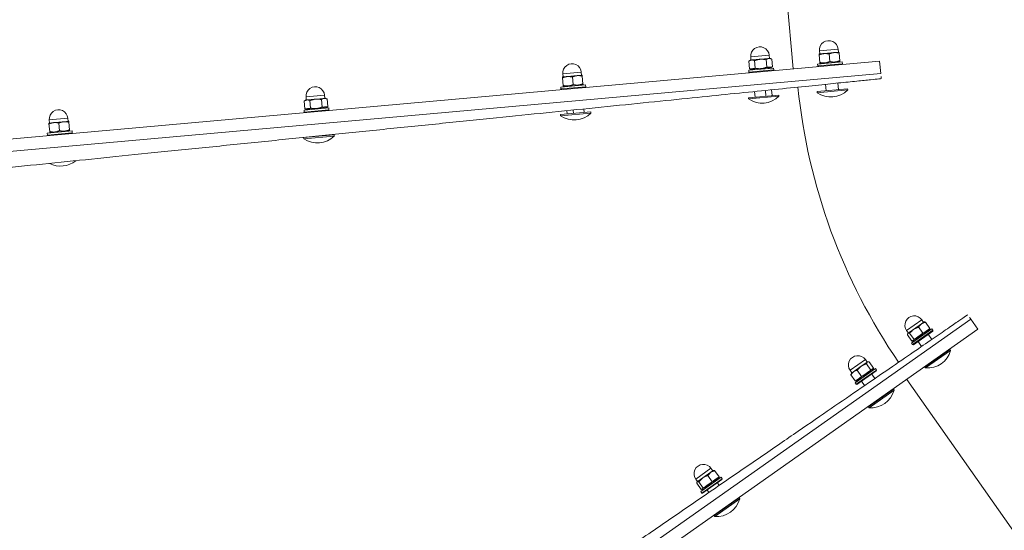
# Model space of a CAD drawing. Header units: metres. Extents: x 7493319 to 7493540, y 5986548 to 5986696.
# Tile 19 of 30: x 7493405.564 to 7493406.357, y 5986664.437 to 5986664.847. Entities that reach past the tile are written whole.
import ezdxf

# ---------------------------------------------------------------- set-up
doc = ezdxf.new("R2010")
doc.units = ezdxf.units.M
doc.header["$MEASUREMENT"] = 0
for name, color, linetype, lineweight in [('_k_kreskowanie', 250, 'CONTINUOUS', 5), ('_k_urzadzenia', 250, 'CONTINUOUS', 13), ('_k_widok', 7, 'CONTINUOUS', 18), ('_k_wymiar', 7, 'CONTINUOUS', 13), ('_k_ściany', 7, 'CONTINUOUS', 35)]:
    doc.layers.add(name, color=color, linetype=linetype, lineweight=lineweight)
doc.layers.add('_k_niewidoczna', color=72, linetype='CONTINUOUS', lineweight=9, plot=False)
doc.styles.add('GENERATED_STYLE_1', font='msgothic.ttc')

# ---------------------------------------------------------------- blocks, each defined once
blk = doc.blocks.new('3009EPZ')
at = {"layer": '_k_niewidoczna', "color": 1, "lineweight": 20, "insert": (-3.165554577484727, -0.2128368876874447), "char_height": 0.24, "width": 11.63444291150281, "attachment_point": 1, "line_spacing_factor": 1.55, "style": 'GENERATED_STYLE_1', "bg_fill": 2}
blk.add_mtext('\\A1;{\\f@MS Gothic|b0|i0|c238|p49;\\C256;\\P\\pxi-1,l1,t5;^I^I3009EPZ\\P\\pi-4,l4;^I}', dxfattribs=at)
blk = doc.blocks.new('42221')
at = {"layer": '_k_urzadzenia', "lineweight": 13}
for p, q in [((-3.191565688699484, 1.393988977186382), (-2.55072664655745, 1.023954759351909)), ((-2.970765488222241, 0.2965158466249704), (-2.515723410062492, 1.084574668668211)), ((-2.507063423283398, 1.079574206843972), (-2.962105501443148, 0.2915153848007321)), ((-2.962105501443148, 0.2915153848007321), (-2.507063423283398, 1.079574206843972)), ((-2.515723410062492, 1.084574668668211), (-2.507063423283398, 1.079574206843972)), ((-2.542937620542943, 1.039867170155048), (-2.530611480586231, 1.061214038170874)), ((-2.542156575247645, 1.039416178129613), (-2.529830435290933, 1.060763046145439)), ((-2.53253336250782, 1.0560820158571), (-2.532265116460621, 1.055927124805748)), ((-2.530611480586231, 1.061214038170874), (-2.529830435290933, 1.060763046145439)), ((-2.535265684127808, 1.051350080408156), (-2.534997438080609, 1.051195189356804)), ((-2.523423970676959, 1.031861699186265), (-2.513923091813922, 1.048315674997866)), ((-2.513240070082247, 1.048498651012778), (-2.523240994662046, 1.031178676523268)), ((-2.511941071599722, 1.047748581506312), (-2.521941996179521, 1.030428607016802)), ((-2.52053739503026, 1.046938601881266), (-2.516173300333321, 1.044418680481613)), ((-2.513923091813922, 1.048315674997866), (-2.513240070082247, 1.048498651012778)), ((-2.513240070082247, 1.048498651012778), (-2.511941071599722, 1.047748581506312)), ((-2.542937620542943, 1.039867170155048), (-2.542156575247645, 1.039416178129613)), ((-2.539453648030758, 1.044097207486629), (-2.539185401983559, 1.043942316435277)), ((-2.514958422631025, 1.040285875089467), (-2.509617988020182, 1.037202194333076)), ((-2.513291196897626, 1.045410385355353), (-2.512391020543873, 1.045930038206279)), ((-2.511598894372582, 1.027343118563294), (-2.504098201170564, 1.040333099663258)), ((-2.511562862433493, 1.046166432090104), (-2.506222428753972, 1.043082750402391)), ((-2.511204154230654, 1.033026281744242), (-2.507301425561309, 1.039785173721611)), ((-2.507301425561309, 1.039785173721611), (-2.506013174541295, 1.04201621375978)), ((-2.506263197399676, 1.041583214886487), (-2.504098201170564, 1.040333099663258)), ((-2.506013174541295, 1.04201621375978), (-2.506013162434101, 1.042247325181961)), ((-2.525433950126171, 1.03821861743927), (-2.521173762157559, 1.035758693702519)), ((-2.523423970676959, 1.031861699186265), (-2.523240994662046, 1.031178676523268)), ((-2.523240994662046, 1.031178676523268), (-2.521941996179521, 1.030428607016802)), ((-2.52059187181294, 1.032766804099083), (-2.520591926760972, 1.031727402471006)), ((-2.520382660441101, 1.030891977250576), (-2.51504222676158, 1.027808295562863)), ((-2.519368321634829, 1.032648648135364), (-2.514027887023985, 1.029564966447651)), ((-2.513916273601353, 1.028329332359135), (-2.511204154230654, 1.033026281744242)), ((-2.514013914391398, 1.02816023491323), (-2.514214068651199, 1.028044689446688)), ((-2.514013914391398, 1.02816023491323), (-2.513916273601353, 1.028329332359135)), ((-2.513763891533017, 1.028593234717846), (-2.511598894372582, 1.027343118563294)), ((-2.303784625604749, 0.1151000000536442), (-2.303784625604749, 1.025100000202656)), ((-2.303784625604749, 1.025100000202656), (-2.303784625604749, 0.1151000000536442)), ((-2.293784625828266, 1.025100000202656), (-2.303784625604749, 1.025100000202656)), ((-2.293784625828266, 1.025100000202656), (-2.293784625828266, 0.1151000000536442)), ((-2.570739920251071, 0.9917181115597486), (-2.558413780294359, 1.013064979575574)), ((-2.569958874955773, 0.9912671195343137), (-2.557632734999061, 1.012613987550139)), ((-2.560435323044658, 1.007760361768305), (-2.560167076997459, 1.007605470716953)), ((-2.558413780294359, 1.013064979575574), (-2.557632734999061, 1.012613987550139)), ((-2.564895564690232, 1.00003594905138), (-2.564627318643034, 0.9998810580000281)), ((-2.551226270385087, 0.9837126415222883), (-2.54172539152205, 1.000166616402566)), ((-2.541042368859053, 1.000349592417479), (-2.551043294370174, 0.9830296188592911)), ((-2.53974337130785, 0.9995995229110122), (-2.549744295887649, 0.9822795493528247)), ((-2.54172539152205, 1.000166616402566), (-2.541042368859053, 1.000349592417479)), ((-2.541042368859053, 1.000349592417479), (-2.53974337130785, 0.9995995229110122)), ((-2.570739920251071, 0.9917181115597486), (-2.569958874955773, 0.9912671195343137)), ((-2.567156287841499, 0.9961207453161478), (-2.5668880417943, 0.9959658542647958)), ((-2.547761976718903, 0.9984559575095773), (-2.543975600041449, 0.996269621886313)), ((-2.541093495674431, 0.9972613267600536), (-2.540013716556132, 0.9978846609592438)), ((-2.540643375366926, 0.9958037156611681), (-2.535302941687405, 0.992720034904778)), ((-2.53940119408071, 0.9791940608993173), (-2.531900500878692, 0.9921840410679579)), ((-2.539268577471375, 0.9981846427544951), (-2.533928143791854, 0.9951009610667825)), ((-2.536937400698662, 0.9884604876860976), (-2.533996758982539, 0.9935531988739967)), ((-2.534065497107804, 0.9934341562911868), (-2.531900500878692, 0.9921840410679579)), ((-2.533996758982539, 0.9935531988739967), (-2.533815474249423, 0.9938671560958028)), ((-2.533815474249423, 0.9938671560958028), (-2.533815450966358, 0.9943056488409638)), ((-2.314686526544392, 0.9727750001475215), (-2.314686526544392, 0.9974250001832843)), ((-2.314686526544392, 0.9974250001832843), (-2.313784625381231, 0.9974250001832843)), ((-2.313784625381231, 0.9727750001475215), (-2.313784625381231, 0.9974250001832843)), ((-2.293784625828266, 0.9946000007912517), (-2.29328462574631, 0.9950999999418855)), ((-2.29328462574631, 0.9950999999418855), (-2.29328462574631, 0.9751000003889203)), ((-2.29328462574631, 0.9950999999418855), (-2.291784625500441, 0.9950999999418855)), ((-2.291784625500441, 0.9950999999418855), (-2.291784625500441, 0.9751000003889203)), ((-2.291784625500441, 0.9924000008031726), (-2.291380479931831, 0.9931000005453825)), ((-2.29066594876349, 0.9931000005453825), (-2.284499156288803, 0.9931000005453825)), ((-2.283784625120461, 0.989100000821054), (-2.283784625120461, 0.9931000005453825)), ((-2.283784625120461, 0.9926000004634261), (-2.281284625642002, 0.9926000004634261)), ((-2.281284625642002, 0.9776000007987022), (-2.281284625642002, 0.9926000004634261)), ((-2.552658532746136, 0.9897359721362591), (-2.548976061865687, 0.9876096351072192)), ((-2.551226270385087, 0.9837126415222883), (-2.551043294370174, 0.9830296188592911)), ((-2.551043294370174, 0.9830296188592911), (-2.549744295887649, 0.9822795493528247)), ((-2.548394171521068, 0.9846177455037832), (-2.54839423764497, 0.9833709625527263)), ((-2.545149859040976, 0.9879992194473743), (-2.539809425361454, 0.9849155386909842)), ((-2.540756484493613, 0.9818464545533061), (-2.536937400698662, 0.9884604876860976)), ((-2.313784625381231, 0.9901000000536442), (-2.308435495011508, 0.9901000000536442)), ((-2.29066594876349, 0.9851000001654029), (-2.284499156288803, 0.9851000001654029)), ((-2.283784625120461, 0.9811000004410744), (-2.283784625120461, 0.989100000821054)), ((-2.548281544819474, 0.9825756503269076), (-2.542941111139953, 0.979491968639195)), ((-2.541816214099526, 0.9800111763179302), (-2.542195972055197, 0.9797919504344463)), ((-2.541816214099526, 0.9800111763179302), (-2.540756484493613, 0.9818464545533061)), ((-2.541566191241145, 0.9804441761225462), (-2.53940119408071, 0.9791940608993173)), ((-2.313784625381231, 0.9801000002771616), (-2.308555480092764, 0.9801000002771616)), ((-2.293784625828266, 0.9756000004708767), (-2.29328462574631, 0.9751000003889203)), ((-2.29328462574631, 0.9751000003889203), (-2.291784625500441, 0.9751000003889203)), ((-2.291784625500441, 0.9778000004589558), (-2.291380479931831, 0.9771000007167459)), ((-2.29066594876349, 0.9771000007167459), (-2.284499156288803, 0.9771000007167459)), ((-2.283784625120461, 0.9771000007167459), (-2.283784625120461, 0.9811000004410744)), ((-2.283784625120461, 0.9776000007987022), (-2.281284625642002, 0.9776000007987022)), ((-2.314686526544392, 0.9727750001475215), (-2.313784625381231, 0.9727750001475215)), ((-1.553784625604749, 0.9550999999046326), (-2.293784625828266, 0.9550999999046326)), ((-2.314686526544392, 0.9171755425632), (-2.314686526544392, 0.9418255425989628)), ((-2.314686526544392, 0.9418255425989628), (-2.313784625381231, 0.9418255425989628)), ((-2.313784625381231, 0.9171755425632), (-2.313784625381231, 0.9418255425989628)), ((-2.313784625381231, 0.9363306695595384), (-2.309080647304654, 0.9363306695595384)), ((-2.293784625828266, 0.9390005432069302), (-2.29328462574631, 0.9395005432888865)), ((-2.29328462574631, 0.9395005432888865), (-2.29328462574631, 0.9195005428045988)), ((-2.29328462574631, 0.9395005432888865), (-2.291784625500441, 0.9395005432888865)), ((-2.291784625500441, 0.9395005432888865), (-2.291784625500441, 0.9195005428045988)), ((-2.291784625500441, 0.9368005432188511), (-2.29066594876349, 0.9387381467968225)), ((-2.29066594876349, 0.9387381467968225), (-2.284499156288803, 0.9387381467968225)), ((-2.283784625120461, 0.937500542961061), (-2.284499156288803, 0.9387381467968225)), ((-2.283784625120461, 0.9364287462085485), (-2.283784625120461, 0.937500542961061)), ((-2.283784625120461, 0.9370005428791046), (-2.281284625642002, 0.9370005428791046)), ((-2.283784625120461, 0.9295005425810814), (-2.283784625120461, 0.9364287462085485)), ((-2.281284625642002, 0.9220005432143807), (-2.281284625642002, 0.9370005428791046)), ((-2.313784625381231, 0.9313306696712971), (-2.309140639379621, 0.9313306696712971)), ((-2.29066594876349, 0.934119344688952), (-2.284499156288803, 0.934119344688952)), ((-2.283784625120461, 0.9225723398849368), (-2.283784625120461, 0.9295005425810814)), ((-2.313784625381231, 0.9226704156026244), (-2.309244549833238, 0.9226704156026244)), ((-2.293784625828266, 0.9200005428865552), (-2.29328462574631, 0.9195005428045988)), ((-2.29328462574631, 0.9195005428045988), (-2.291784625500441, 0.9195005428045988)), ((-2.291784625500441, 0.9222005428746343), (-2.29066594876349, 0.9202629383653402)), ((-2.29066594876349, 0.9248817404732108), (-2.284499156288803, 0.9248817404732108)), ((-2.29066594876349, 0.9202629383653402), (-2.284499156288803, 0.9202629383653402)), ((-2.283784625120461, 0.9215005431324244), (-2.284499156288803, 0.9202629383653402)), ((-2.283784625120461, 0.9215005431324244), (-2.283784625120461, 0.9225723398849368)), ((-2.283784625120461, 0.9220005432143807), (-2.281284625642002, 0.9220005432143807)), ((-2.314686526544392, 0.9171755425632), (-2.313784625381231, 0.9171755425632)), ((-2.646697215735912, 0.8601724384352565), (-2.6343710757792, 0.8815193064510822)), ((-2.645916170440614, 0.8597214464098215), (-2.633590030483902, 0.8810683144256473)), ((-2.6343710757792, 0.8815193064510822), (-2.633590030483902, 0.8810683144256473)), ((-2.637392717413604, 0.8744826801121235), (-2.637124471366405, 0.8743277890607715)), ((-2.63712043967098, 0.8749542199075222), (-2.636852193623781, 0.8747993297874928)), ((-2.642385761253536, 0.865835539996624), (-2.642117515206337, 0.8656806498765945)), ((-2.627183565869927, 0.8521669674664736), (-2.617682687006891, 0.8686209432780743)), ((-2.616999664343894, 0.8688039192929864), (-2.627000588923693, 0.8514839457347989)), ((-2.615700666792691, 0.86805384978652), (-2.62570159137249, 0.8507338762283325)), ((-2.622140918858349, 0.8659989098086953), (-2.619932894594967, 0.8647239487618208)), ((-2.617682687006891, 0.8686209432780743), (-2.616999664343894, 0.8688039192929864)), ((-2.617050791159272, 0.8657156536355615), (-2.61615061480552, 0.8662353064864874)), ((-2.616999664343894, 0.8688039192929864), (-2.615700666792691, 0.86805384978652)), ((-2.615322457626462, 0.8664717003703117), (-2.609982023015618, 0.8633880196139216)), ((-2.646697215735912, 0.8601724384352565), (-2.645916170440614, 0.8597214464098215)), ((-2.62703747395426, 0.8572789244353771), (-2.624933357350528, 0.856063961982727)), ((-2.618718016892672, 0.8605911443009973), (-2.613377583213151, 0.8575074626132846)), ((-2.615358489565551, 0.8476483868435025), (-2.60785779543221, 0.8606383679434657)), ((-2.614963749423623, 0.8533315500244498), (-2.611061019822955, 0.8600904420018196)), ((-2.611061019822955, 0.8600904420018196), (-2.609772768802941, 0.8623214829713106)), ((-2.610022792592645, 0.8618884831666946), (-2.60785779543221, 0.8606383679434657)), ((-2.609772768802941, 0.8623214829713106), (-2.609772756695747, 0.8625525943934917)), ((-2.627183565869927, 0.8521669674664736), (-2.627000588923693, 0.8514839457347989)), ((-2.627000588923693, 0.8514839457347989), (-2.62570159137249, 0.8507338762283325)), ((-2.624351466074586, 0.8530720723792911), (-2.62435152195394, 0.852032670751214)), ((-2.624142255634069, 0.8511972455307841), (-2.618801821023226, 0.848113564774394)), ((-2.623127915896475, 0.8529539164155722), (-2.617787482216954, 0.8498702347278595)), ((-2.617773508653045, 0.848465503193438), (-2.617973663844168, 0.8483499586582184)), ((-2.617773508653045, 0.848465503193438), (-2.617675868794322, 0.8486346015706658)), ((-2.617675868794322, 0.8486346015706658), (-2.614963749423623, 0.8533315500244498)), ((-2.617523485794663, 0.848898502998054), (-2.615358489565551, 0.8476483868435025)), ((-2.314686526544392, 0.7652750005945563), (-2.314686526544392, 0.7899250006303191)), ((-2.314686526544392, 0.7899250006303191), (-2.313784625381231, 0.7899250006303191)), ((-2.313784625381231, 0.7652750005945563), (-2.313784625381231, 0.7899250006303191)), ((-2.293784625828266, 0.7871000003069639), (-2.29328462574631, 0.7876000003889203)), ((-2.29328462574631, 0.7876000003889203), (-2.29328462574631, 0.7675999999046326)), ((-2.29328462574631, 0.7876000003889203), (-2.291784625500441, 0.7876000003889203)), ((-2.291784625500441, 0.7876000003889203), (-2.291784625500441, 0.7675999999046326)), ((-2.291784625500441, 0.7849000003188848), (-2.291380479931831, 0.7856000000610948)), ((-2.29066594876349, 0.7856000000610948), (-2.284499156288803, 0.7856000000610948)), ((-2.283784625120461, 0.7816000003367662), (-2.283784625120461, 0.7856000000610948)), ((-2.283784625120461, 0.7850999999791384), (-2.281284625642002, 0.7850999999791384)), ((-2.281284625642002, 0.7701000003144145), (-2.281284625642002, 0.7850999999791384)), ((-2.313784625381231, 0.7844301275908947), (-2.310903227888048, 0.7844301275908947)), ((-2.29066594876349, 0.7776000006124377), (-2.284499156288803, 0.7776000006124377)), ((-2.283784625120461, 0.7735999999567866), (-2.283784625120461, 0.7816000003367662)), ((-2.313784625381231, 0.775769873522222), (-2.311007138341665, 0.775769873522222)), ((-2.313784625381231, 0.7707698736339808), (-2.311067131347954, 0.7707698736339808)), ((-2.291784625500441, 0.770299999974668), (-2.291380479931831, 0.7696000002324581)), ((-2.29066594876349, 0.7696000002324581), (-2.284499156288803, 0.7696000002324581)), ((-2.283784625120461, 0.7696000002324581), (-2.283784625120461, 0.7735999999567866)), ((-2.283784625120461, 0.7701000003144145), (-2.281284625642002, 0.7701000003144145)), ((-2.314686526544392, 0.7652750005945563), (-2.313784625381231, 0.7652750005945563)), ((-2.293784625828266, 0.768099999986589), (-2.29328462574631, 0.7675999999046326)), ((-2.29328462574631, 0.7675999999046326), (-2.291784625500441, 0.7675999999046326)), ((-2.314686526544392, 0.5577750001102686), (-2.314686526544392, 0.5824250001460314)), ((-2.314686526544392, 0.5824250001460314), (-2.313784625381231, 0.5824250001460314)), ((-2.313784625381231, 0.5577750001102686), (-2.313784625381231, 0.5824250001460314)), ((-2.293784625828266, 0.5796000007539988), (-2.29328462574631, 0.5800999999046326)), ((-2.29328462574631, 0.5800999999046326), (-2.29328462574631, 0.5601000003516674)), ((-2.29328462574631, 0.5800999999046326), (-2.291784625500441, 0.5800999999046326)), ((-2.291784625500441, 0.5800999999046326), (-2.291784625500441, 0.5601000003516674)), ((-2.291784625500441, 0.5774000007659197), (-2.29066594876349, 0.5793376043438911)), ((-2.29066594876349, 0.5793376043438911), (-2.284499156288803, 0.5793376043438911)), ((-2.283784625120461, 0.5781000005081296), (-2.284499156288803, 0.5793376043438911)), ((-2.313784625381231, 0.5751000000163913), (-2.313414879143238, 0.5751000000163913)), ((-2.29066594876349, 0.5747188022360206), (-2.284499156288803, 0.5747188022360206)), ((-2.283784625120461, 0.5770282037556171), (-2.283784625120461, 0.5781000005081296)), ((-2.283784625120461, 0.5776000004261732), (-2.281284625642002, 0.5776000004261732)), ((-2.283784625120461, 0.57010000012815), (-2.283784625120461, 0.5770282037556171)), ((-2.281284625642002, 0.5626000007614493), (-2.281284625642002, 0.5776000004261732)), ((-2.313784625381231, 0.5651000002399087), (-2.313534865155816, 0.5651000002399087)), ((-2.291784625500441, 0.5628000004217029), (-2.29066594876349, 0.5608623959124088)), ((-2.29066594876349, 0.5654811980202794), (-2.284499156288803, 0.5654811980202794)), ((-2.283784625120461, 0.5631717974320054), (-2.283784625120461, 0.57010000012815)), ((-2.283784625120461, 0.562100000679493), (-2.283784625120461, 0.5631717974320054)), ((-2.314686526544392, 0.5577750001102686), (-2.313784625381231, 0.5577750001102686)), ((-2.293784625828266, 0.5606000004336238), (-2.29328462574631, 0.5601000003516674)), ((-2.29328462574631, 0.5601000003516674), (-2.291784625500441, 0.5601000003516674)), ((-2.29066594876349, 0.5608623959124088), (-2.284499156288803, 0.5608623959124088)), ((-2.283784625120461, 0.562100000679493), (-2.284499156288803, 0.5608623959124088)), ((-2.283784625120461, 0.5626000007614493), (-2.281284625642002, 0.5626000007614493)), ((-2.293784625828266, 0.372100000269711), (-2.29328462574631, 0.3726000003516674)), ((-2.29328462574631, 0.3726000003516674), (-2.29328462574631, 0.3526000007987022)), ((-2.29328462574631, 0.3726000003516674), (-2.291784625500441, 0.3726000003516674)), ((-2.291784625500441, 0.3726000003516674), (-2.291784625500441, 0.3526000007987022)), ((-2.291784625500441, 0.3699000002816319), (-2.291380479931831, 0.3706000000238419)), ((-2.29066594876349, 0.3706000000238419), (-2.284499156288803, 0.3706000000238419)), ((-2.283784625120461, 0.3666000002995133), (-2.283784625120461, 0.3706000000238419)), ((-2.283784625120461, 0.3700999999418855), (-2.281284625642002, 0.3700999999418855)), ((-2.283784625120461, 0.3585999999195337), (-2.283784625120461, 0.3666000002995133)), ((-2.281284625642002, 0.3551000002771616), (-2.281284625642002, 0.3700999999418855)), ((-2.29066594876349, 0.3626000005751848), (-2.284499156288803, 0.3626000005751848)), ((-2.283784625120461, 0.3546000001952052), (-2.283784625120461, 0.3585999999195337)), ((-2.293784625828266, 0.3530999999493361), (-2.29328462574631, 0.3526000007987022)), ((-2.29328462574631, 0.3526000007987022), (-2.291784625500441, 0.3526000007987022)), ((-2.291784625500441, 0.3552999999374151), (-2.291380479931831, 0.3546000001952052)), ((-2.29066594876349, 0.3546000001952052), (-2.284499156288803, 0.3546000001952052)), ((-2.283784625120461, 0.3551000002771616), (-2.281284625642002, 0.3551000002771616))]:
    blk.add_line(p, q, dxfattribs=at)
for centre, radius, start, end in [((-2.303784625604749, 1.431619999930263), 0.4065199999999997, 239.9969407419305, 240.5932291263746), ((-2.524025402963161, 1.043178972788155), 0.01920000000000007, 110.0612729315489, 189.9326085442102), ((-2.507848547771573, 1.033838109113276), 0.007500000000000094, 239.9969407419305, 59.99694074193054), ((-2.303784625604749, 1.431619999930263), 0.4065199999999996, 269.4037115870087, 270), ((-2.303107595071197, 1.43414644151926), 0.4765200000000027, 240.684372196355, 269.3125685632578), ((-2.551827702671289, 0.9950299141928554), 0.01920000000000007, 110.0612729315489, 189.9326085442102), ((-2.535650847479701, 0.9856890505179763), 0.007500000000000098, 239.9969407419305, 59.99694074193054), ((-2.299964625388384, 0.9851000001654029), 0.01920000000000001, 140.0643322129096, 219.9356677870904), ((-2.281284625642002, 0.9851000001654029), 0.007500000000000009, 270, 90), ((-2.299964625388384, 0.9295005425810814), 0.01920000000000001, 140.0643322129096, 219.9356677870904), ((-2.281284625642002, 0.9295005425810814), 0.007500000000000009, 270, 90), ((-2.62778499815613, 0.8634842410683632), 0.01920000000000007, 110.0612729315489, 189.9326085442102), ((-2.611608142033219, 0.8541433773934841), 0.007500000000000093, 239.9969407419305, 59.99694074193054), ((-2.299964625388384, 0.7776000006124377), 0.01920000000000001, 140.0643322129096, 219.9356677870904), ((-2.281284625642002, 0.7776000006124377), 0.00750000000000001, 270, 90), ((-2.299964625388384, 0.57010000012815), 0.01920000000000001, 140.0643322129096, 219.9356677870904), ((-2.281284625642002, 0.57010000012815), 0.007500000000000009, 270, 90), ((-2.299964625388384, 0.3626000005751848), 0.01920000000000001, 145.7487142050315, 212.8764228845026), ((-2.281284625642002, 0.3626000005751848), 0.007500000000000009, 270, 90), ((-2.303107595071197, 1.43414644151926), 1.246520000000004, 240.684372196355, 269.3125685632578)]:
    blk.add_arc(centre, radius, start, end, dxfattribs=at)
for points, knots in [([(-2.948943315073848, 0.2840158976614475), (-2.948943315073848, 0.2840158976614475), (-2.948620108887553, 0.2845914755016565), (-2.947211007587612, 0.2871008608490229), (-2.946124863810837, 0.2890351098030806), (-2.943200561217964, 0.2942428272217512), (-2.941361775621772, 0.2975174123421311), (-2.937069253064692, 0.3051617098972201), (-2.934615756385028, 0.3095309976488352), (-2.929355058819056, 0.3188994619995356), (-2.92630435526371, 0.3243322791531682), (-2.919408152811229, 0.3366133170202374), (-2.915562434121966, 0.3434619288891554), (-2.907234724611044, 0.3582922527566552), (-2.902750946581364, 0.3662771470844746), (-2.893410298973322, 0.3829113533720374), (-2.888553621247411, 0.3915603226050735), (-2.878833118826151, 0.4088709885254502), (-2.873519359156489, 0.418333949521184), (-2.862185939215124, 0.4385169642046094), (-2.856166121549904, 0.4492373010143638), (-2.843702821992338, 0.471432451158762), (-2.837256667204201, 0.4829120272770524), (-2.82428992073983, 0.5060037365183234), (-2.817769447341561, 0.5176156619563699), (-2.80506899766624, 0.5402331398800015), (-2.798301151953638, 0.5522855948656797), (-2.784255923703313, 0.5772979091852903), (-2.776978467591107, 0.5902578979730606), (-2.762277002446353, 0.6164388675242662), (-2.754849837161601, 0.6296654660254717), (-2.740231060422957, 0.6556991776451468), (-2.733039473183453, 0.6685062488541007), (-2.719292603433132, 0.6929872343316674), (-2.712101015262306, 0.7057943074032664), (-2.697482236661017, 0.7318280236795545), (-2.690055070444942, 0.7450546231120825), (-2.67535360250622, 0.7712355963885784), (-2.668076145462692, 0.7841955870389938), (-2.654030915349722, 0.8092079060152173), (-2.647263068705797, 0.8212603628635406), (-2.634562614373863, 0.8438778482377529), (-2.628042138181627, 0.8554897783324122), (-2.615075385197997, 0.8785814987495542), (-2.60862922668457, 0.8900610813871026), (-2.596165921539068, 0.9122562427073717), (-2.590146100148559, 0.9229765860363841), (-2.578812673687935, 0.9431596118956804), (-2.573498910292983, 0.9526225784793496), (-2.56377840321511, 0.9699332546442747), (-2.558921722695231, 0.9785822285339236), (-2.549581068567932, 0.9952164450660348), (-2.545097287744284, 1.003201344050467), (-2.536769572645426, 1.018031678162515), (-2.532923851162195, 1.024880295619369), (-2.526027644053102, 1.037161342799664), (-2.522976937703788, 1.042594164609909), (-2.517716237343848, 1.051962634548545), (-2.515262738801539, 1.056331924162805), (-2.510970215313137, 1.063976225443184), (-2.5091314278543, 1.067250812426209), (-2.506207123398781, 1.072458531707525), (-2.505120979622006, 1.074392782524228), (-2.50371187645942, 1.07690216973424), (-2.503388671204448, 1.077477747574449), (-2.503388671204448, 1.077477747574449)], [0, 0, 0, 0, 4.211487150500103, 4.211487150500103, 8.422974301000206, 8.422974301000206, 12.63446145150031, 12.63446145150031, 16.84594860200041, 16.84594860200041, 21.05743601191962, 21.05743601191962, 25.26892342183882, 25.26892342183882, 29.48041083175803, 29.48041083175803, 33.69189824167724, 33.69189824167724, 37.90338611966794, 37.90338611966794, 42.11487399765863, 42.11487399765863, 46.32636187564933, 46.32636187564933, 50.53784975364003, 50.53784975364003, 54.74933842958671, 54.74933842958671, 58.9608271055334, 58.9608271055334, 63.17231578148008, 63.17231578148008, 67.38380445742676, 67.38380445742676, 71.59529374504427, 71.59529374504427, 75.8067830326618, 75.8067830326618, 80.01827232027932, 80.01827232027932, 84.22976160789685, 84.22976160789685, 88.44125130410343, 88.44125130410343, 92.65274100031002, 92.65274100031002, 96.86423069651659, 96.86423069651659, 101.0757203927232, 101.0757203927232, 105.2872090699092, 105.2872090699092, 109.4986977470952, 109.4986977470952, 113.7101864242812, 113.7101864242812, 117.9216751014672, 117.9216751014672, 122.1331613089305, 122.1331613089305, 126.3446475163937, 126.3446475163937, 130.5561337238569, 130.5561337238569, 134.7676199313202, 134.7676199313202, 134.7676199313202, 134.7676199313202]), ([(-2.308015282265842, 1.025122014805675), (-2.308015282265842, 1.025122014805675), (-2.308023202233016, 1.024461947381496), (-2.30805773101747, 1.021584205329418), (-2.308084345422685, 1.019366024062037), (-2.308156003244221, 1.013393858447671), (-2.308201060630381, 1.0096385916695), (-2.308306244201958, 1.000872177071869), (-2.30836636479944, 0.9958615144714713), (-2.308495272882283, 0.9851178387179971), (-2.308570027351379, 0.978887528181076), (-2.308739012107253, 0.9648037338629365), (-2.308833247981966, 0.9569498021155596), (-2.30903731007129, 0.9399425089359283), (-2.309147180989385, 0.9307854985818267), (-2.309376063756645, 0.9117095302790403), (-2.309495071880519, 0.9017909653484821), (-2.309733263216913, 0.8819392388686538), (-2.30986347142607, 0.8710871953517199), (-2.310141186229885, 0.8479414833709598), (-2.31028869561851, 0.8356474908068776), (-2.310594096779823, 0.8101942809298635), (-2.310752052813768, 0.7970296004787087), (-2.311069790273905, 0.7705482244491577), (-2.311229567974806, 0.7572317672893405), (-2.311540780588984, 0.7312942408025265), (-2.311706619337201, 0.7174725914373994), (-2.312050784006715, 0.6887886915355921), (-2.312229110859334, 0.6739262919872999), (-2.312589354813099, 0.6439021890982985), (-2.31277135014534, 0.6287340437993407), (-2.313129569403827, 0.5988788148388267), (-2.313305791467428, 0.5841917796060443), (-2.313642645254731, 0.5561172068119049), (-2.313818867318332, 0.5414301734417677), (-2.314177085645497, 0.5115749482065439), (-2.314359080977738, 0.4964068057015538), (-2.314719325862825, 0.4663827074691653), (-2.314897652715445, 0.4515203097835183), (-2.315241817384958, 0.4228364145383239), (-2.315407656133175, 0.4090147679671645), (-2.315718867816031, 0.3830772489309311), (-2.315878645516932, 0.3697607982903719), (-2.316196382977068, 0.3432794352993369), (-2.316354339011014, 0.3301147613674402), (-2.316659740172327, 0.3046615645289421), (-2.316807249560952, 0.2923675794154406), (-2.317084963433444, 0.2692218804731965), (-2.317215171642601, 0.2583698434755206), (-2.317453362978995, 0.2385181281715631), (-2.31757237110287, 0.2285995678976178), (-2.317801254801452, 0.2095236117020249), (-2.317911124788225, 0.2003666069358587), (-2.318115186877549, 0.183359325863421), (-2.318209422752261, 0.1755053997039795), (-2.318378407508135, 0.1614216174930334), (-2.318453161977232, 0.1551913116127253), (-2.318582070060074, 0.1444476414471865), (-2.318642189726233, 0.1394369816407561), (-2.318747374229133, 0.1306705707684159), (-2.318792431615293, 0.12691530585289), (-2.318864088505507, 0.1209431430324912), (-2.318890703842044, 0.1187249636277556), (-2.318925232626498, 0.1158472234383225), (-2.31893315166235, 0.1151871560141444), (-2.31893315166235, 0.1151871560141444)], [134.7676199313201, 134.7676199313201, 134.7676199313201, 134.7676199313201, 138.9791061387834, 138.9791061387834, 143.1905923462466, 143.1905923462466, 147.4020785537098, 147.4020785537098, 151.6135647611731, 151.6135647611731, 155.8250534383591, 155.8250534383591, 160.0365421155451, 160.0365421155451, 164.2480307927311, 164.2480307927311, 168.4595194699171, 168.4595194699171, 172.6710091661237, 172.6710091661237, 176.8824988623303, 176.8824988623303, 181.0939885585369, 181.0939885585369, 185.3054782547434, 185.3054782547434, 189.516967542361, 189.516967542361, 193.7284568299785, 193.7284568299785, 197.939946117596, 197.939946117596, 202.1514354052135, 202.1514354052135, 206.3629240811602, 206.3629240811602, 210.5744127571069, 210.5744127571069, 214.7859014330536, 214.7859014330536, 218.9973901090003, 218.9973901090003, 223.208877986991, 223.208877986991, 227.4203658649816, 227.4203658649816, 231.6318537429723, 231.6318537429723, 235.843341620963, 235.843341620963, 240.0548290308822, 240.0548290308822, 244.2663164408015, 244.2663164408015, 248.4778038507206, 248.4778038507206, 252.6892912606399, 252.6892912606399, 256.90077841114, 256.90077841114, 261.1122655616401, 261.1122655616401, 265.3237527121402, 265.3237527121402, 269.5352398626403, 269.5352398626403, 269.5352398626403, 269.5352398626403])]:
    blk.add_open_spline(points, degree=3, knots=knots, dxfattribs=at)
for points, weights in [([(-2.514958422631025, 1.040285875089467), (-2.518318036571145, 1.037133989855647), (-2.519368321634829, 1.032648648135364)], [1, 1.154700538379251, 1]), ([(-2.511562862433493, 1.046166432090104), (-2.514415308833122, 1.043892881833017), (-2.514958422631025, 1.040285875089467)], [1, 1.154700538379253, 1]), ([(-2.512391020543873, 1.045930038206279), (-2.512100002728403, 1.046098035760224), (-2.511562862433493, 1.046166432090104)], [1.064039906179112, 1.045263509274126, 1]), ([(-2.509617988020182, 1.037202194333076), (-2.508089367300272, 1.038420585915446), (-2.507301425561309, 1.039785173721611)], [1, 1.037954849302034, 1]), ([(-2.507301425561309, 1.039785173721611), (-2.506513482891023, 1.041149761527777), (-2.506222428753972, 1.043082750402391)], [1, 1.037954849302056, 1]), ([(-2.506222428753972, 1.043082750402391), (-2.50601314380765, 1.04258335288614), (-2.506013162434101, 1.042247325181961)], [1, 1.022552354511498, 1.018303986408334]), ([(-2.519368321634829, 1.032648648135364), (-2.521030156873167, 1.032437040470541), (-2.520382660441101, 1.030891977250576)], [1, 1.154700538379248, 1]), ([(-2.514027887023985, 1.029564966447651), (-2.512227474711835, 1.031254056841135), (-2.511204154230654, 1.033026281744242)], [1, 1.03795484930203, 1]), ([(-2.511204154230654, 1.033026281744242), (-2.510180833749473, 1.034798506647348), (-2.509617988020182, 1.037202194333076)], [1, 1.037954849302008, 1]), ([(-2.51504222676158, 1.027808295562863), (-2.514151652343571, 1.027921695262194), (-2.513916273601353, 1.028329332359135)], [1, 1.03795484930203, 1]), ([(-2.513916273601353, 1.028329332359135), (-2.513680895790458, 1.028736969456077), (-2.514027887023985, 1.029564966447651)], [1, 1.037954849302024, 1]), ([(-2.540643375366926, 0.9958037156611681), (-2.54405128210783, 0.9925681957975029), (-2.545149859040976, 0.9879992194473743)], [1, 1.154700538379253, 1]), ([(-2.539268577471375, 0.9981846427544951), (-2.54111064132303, 0.9976609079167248), (-2.540643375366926, 0.9958037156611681)], [1, 1.154700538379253, 1]), ([(-2.536937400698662, 0.9884604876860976), (-2.5358916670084, 0.9902715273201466), (-2.535302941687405, 0.992720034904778)], [1, 1.037954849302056, 1]), ([(-2.535302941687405, 0.992720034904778), (-2.534315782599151, 0.993000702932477), (-2.533996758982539, 0.9935531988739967)], [1, 1.037954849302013, 1]), ([(-2.533996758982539, 0.9935531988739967), (-2.53367773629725, 0.994105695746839), (-2.533928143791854, 0.9951009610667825)], [1, 1.037954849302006, 1]), ([(-2.291380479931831, 0.9931000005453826), (-2.291380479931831, 0.9931000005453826), (-2.29066594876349, 0.9931000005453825)], [1.077350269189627, 1.077350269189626, 1]), ([(-2.29066594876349, 0.9931000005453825), (-2.291999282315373, 0.989100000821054), (-2.29066594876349, 0.9851000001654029)], [1, 1.154700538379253, 1]), ([(-2.284499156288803, 0.9931000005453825), (-2.283784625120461, 0.9931000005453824), (-2.283784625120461, 0.9931000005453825)], [1, 1.037954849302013, 1]), ([(-2.283784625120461, 0.989100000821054), (-2.283784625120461, 0.9909564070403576), (-2.284499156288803, 0.9931000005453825)], [1, 1.037954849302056, 1]), ([(-2.548281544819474, 0.9825756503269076), (-2.548394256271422, 0.983023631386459), (-2.54839423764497, 0.9833709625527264)], [1, 1.03339585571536, 1.052373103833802]), ([(-2.545149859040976, 0.9879992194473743), (-2.547870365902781, 0.985954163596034), (-2.548281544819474, 0.9825756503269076)], [1, 1.154700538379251, 1]), ([(-2.540756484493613, 0.9818464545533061), (-2.540029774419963, 0.9831049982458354), (-2.539809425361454, 0.9849155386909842)], [1, 1.037954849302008, 1]), ([(-2.539809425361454, 0.9849155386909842), (-2.537983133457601, 0.9866494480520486), (-2.536937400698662, 0.9884604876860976)], [1, 1.037954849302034, 1]), ([(-2.29066594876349, 0.9851000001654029), (-2.291999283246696, 0.9811000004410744), (-2.29066594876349, 0.9771000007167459)], [1, 1.154700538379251, 1]), ([(-2.284499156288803, 0.9851000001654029), (-2.283784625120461, 0.9872435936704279), (-2.283784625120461, 0.989100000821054)], [1, 1.037954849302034, 1]), ([(-2.283784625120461, 0.9811000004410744), (-2.283784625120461, 0.9829564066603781), (-2.284499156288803, 0.9851000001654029)], [1, 1.037954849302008, 1]), ([(-2.542941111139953, 0.979491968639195), (-2.541483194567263, 0.9805879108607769), (-2.540756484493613, 0.9818464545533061)], [1, 1.03795484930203, 1]), ([(-2.542195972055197, 0.9797919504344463), (-2.542496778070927, 0.979618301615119), (-2.542941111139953, 0.979491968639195)], [1.018712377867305, 1.01673467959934, 1]), ([(-2.29066594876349, 0.9771000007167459), (-2.291380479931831, 0.9771000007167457), (-2.291380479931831, 0.977100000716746)], [1, 1.077350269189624, 1.077350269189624]), ([(-2.284499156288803, 0.9771000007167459), (-2.283784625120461, 0.9792435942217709), (-2.283784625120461, 0.9811000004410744)], [1, 1.03795484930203, 1]), ([(-2.283784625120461, 0.9771000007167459), (-2.283784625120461, 0.977100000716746), (-2.284499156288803, 0.9771000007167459)], [1, 1.037954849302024, 1]), ([(-2.29066594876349, 0.9387381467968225), (-2.291999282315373, 0.9364287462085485), (-2.29066594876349, 0.934119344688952)], [1, 1.154700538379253, 1]), ([(-2.283784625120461, 0.9364287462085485), (-2.283784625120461, 0.937500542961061), (-2.284499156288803, 0.9387381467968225)], [1, 1.037954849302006, 1]), ([(-2.284499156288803, 0.934119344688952), (-2.283784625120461, 0.9353569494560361), (-2.283784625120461, 0.9364287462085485)], [1, 1.037954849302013, 1]), ([(-2.29066594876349, 0.934119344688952), (-2.291999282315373, 0.9295005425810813), (-2.29066594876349, 0.9248817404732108)], [1, 1.154700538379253, 1]), ([(-2.283784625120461, 0.9295005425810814), (-2.283784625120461, 0.9316441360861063), (-2.284499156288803, 0.934119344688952)], [1, 1.037954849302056, 1]), ([(-2.284499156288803, 0.9248817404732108), (-2.283784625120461, 0.9273569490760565), (-2.283784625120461, 0.9295005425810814)], [1, 1.037954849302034, 1]), ([(-2.29066594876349, 0.9248817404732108), (-2.291999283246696, 0.9225723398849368), (-2.29066594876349, 0.9202629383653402)], [1, 1.154700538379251, 1]), ([(-2.283784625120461, 0.9225723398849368), (-2.283784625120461, 0.9236441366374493), (-2.284499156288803, 0.9248817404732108)], [1, 1.037954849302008, 1]), ([(-2.284499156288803, 0.9202629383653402), (-2.283784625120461, 0.9215005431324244), (-2.283784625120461, 0.9225723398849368)], [1, 1.03795484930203, 1]), ([(-2.615322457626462, 0.8664717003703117), (-2.618174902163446, 0.864198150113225), (-2.618718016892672, 0.8605911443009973)], [1, 1.154700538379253, 1]), ([(-2.61615061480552, 0.8662353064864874), (-2.615859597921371, 0.8664033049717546), (-2.615322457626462, 0.8664717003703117)], [1.064039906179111, 1.045263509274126, 1]), ([(-2.618718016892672, 0.8605911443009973), (-2.622077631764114, 0.8574392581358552), (-2.623127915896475, 0.8529539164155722)], [1, 1.154700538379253, 1]), ([(-2.614963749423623, 0.8533315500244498), (-2.613940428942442, 0.8551037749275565), (-2.613377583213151, 0.8575074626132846)], [1, 1.037954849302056, 1]), ([(-2.613377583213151, 0.8575074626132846), (-2.611848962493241, 0.8587258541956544), (-2.611061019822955, 0.8600904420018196)], [1, 1.037954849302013, 1]), ([(-2.611061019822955, 0.8600904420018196), (-2.610273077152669, 0.8614550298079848), (-2.609982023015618, 0.8633880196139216)], [1, 1.037954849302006, 1]), ([(-2.609982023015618, 0.8633880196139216), (-2.609772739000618, 0.862888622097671), (-2.609772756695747, 0.8625525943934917)], [1, 1.022552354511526, 1.018303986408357]), ([(-2.623127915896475, 0.8529539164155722), (-2.624789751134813, 0.8527423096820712), (-2.624142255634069, 0.8511972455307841)], [1, 1.154700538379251, 1]), ([(-2.618801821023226, 0.848113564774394), (-2.617911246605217, 0.8482269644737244), (-2.617675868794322, 0.8486346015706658)], [1, 1.03795484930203, 1]), ([(-2.617787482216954, 0.8498702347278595), (-2.615987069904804, 0.8515593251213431), (-2.614963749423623, 0.8533315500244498)], [1, 1.037954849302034, 1]), ([(-2.617675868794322, 0.8486346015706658), (-2.617440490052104, 0.8490422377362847), (-2.617787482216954, 0.8498702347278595)], [1, 1.037954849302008, 1]), ([(-2.291380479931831, 0.7856000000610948), (-2.291380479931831, 0.7856000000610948), (-2.29066594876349, 0.7856000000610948)], [1.077350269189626, 1.077350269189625, 1]), ([(-2.29066594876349, 0.7856000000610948), (-2.291999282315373, 0.7816000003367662), (-2.29066594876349, 0.7776000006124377)], [1, 1.154700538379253, 1]), ([(-2.283784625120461, 0.7816000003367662), (-2.283784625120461, 0.7834564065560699), (-2.284499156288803, 0.7856000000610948)], [1, 1.037954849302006, 1]), ([(-2.284499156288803, 0.7856000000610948), (-2.283784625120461, 0.7856000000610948), (-2.283784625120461, 0.7856000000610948)], [1, 1.037954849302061, 1]), ([(-2.29066594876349, 0.7776000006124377), (-2.291999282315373, 0.7735999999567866), (-2.29066594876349, 0.7696000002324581)], [1, 1.154700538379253, 1]), ([(-2.284499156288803, 0.7776000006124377), (-2.283784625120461, 0.7797435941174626), (-2.283784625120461, 0.7816000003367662)], [1, 1.037954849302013, 1]), ([(-2.283784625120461, 0.7735999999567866), (-2.283784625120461, 0.7754564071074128), (-2.284499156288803, 0.7776000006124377)], [1, 1.037954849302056, 1]), ([(-2.29066594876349, 0.7696000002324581), (-2.291380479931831, 0.7696000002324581), (-2.291380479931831, 0.7696000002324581)], [1, 1.077350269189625, 1.077350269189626]), ([(-2.284499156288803, 0.7696000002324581), (-2.283784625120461, 0.771743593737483), (-2.283784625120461, 0.7735999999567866)], [1, 1.037954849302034, 1]), ([(-2.283784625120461, 0.7696000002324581), (-2.283784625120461, 0.7696000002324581), (-2.284499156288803, 0.7696000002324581)], [1, 1.037954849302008, 1]), ([(-2.29066594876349, 0.5793376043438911), (-2.291999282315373, 0.5770282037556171), (-2.29066594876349, 0.5747188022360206)], [1, 1.154700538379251, 1]), ([(-2.283784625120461, 0.5770282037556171), (-2.283784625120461, 0.5781000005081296), (-2.284499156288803, 0.5793376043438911)], [1, 1.03795484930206, 1]), ([(-2.29066594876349, 0.5747188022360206), (-2.291999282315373, 0.57010000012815), (-2.29066594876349, 0.5654811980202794)], [1, 1.154700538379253, 1]), ([(-2.284499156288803, 0.5747188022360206), (-2.283784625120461, 0.5759564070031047), (-2.283784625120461, 0.5770282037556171)], [1, 1.037954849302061, 1]), ([(-2.283784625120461, 0.57010000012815), (-2.283784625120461, 0.5722435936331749), (-2.284499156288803, 0.5747188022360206)], [1, 1.037954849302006, 1]), ([(-2.29066594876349, 0.5654811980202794), (-2.291999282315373, 0.5631717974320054), (-2.29066594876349, 0.5608623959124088)], [1, 1.154700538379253, 1]), ([(-2.284499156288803, 0.5654811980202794), (-2.283784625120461, 0.5679564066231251), (-2.283784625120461, 0.57010000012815)], [1, 1.037954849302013, 1]), ([(-2.283784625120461, 0.5631717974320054), (-2.283784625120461, 0.5642435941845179), (-2.284499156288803, 0.5654811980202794)], [1, 1.037954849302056, 1]), ([(-2.284499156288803, 0.5608623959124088), (-2.283784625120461, 0.562100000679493), (-2.283784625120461, 0.5631717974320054)], [1, 1.037954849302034, 1]), ([(-2.291380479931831, 0.3706000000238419), (-2.291380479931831, 0.3706000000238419), (-2.29066594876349, 0.3706000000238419)], [1.077350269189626, 1.077350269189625, 1]), ([(-2.29066594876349, 0.3706000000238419), (-2.291999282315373, 0.3666000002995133), (-2.29066594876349, 0.3626000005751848)], [1, 1.154700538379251, 1]), ([(-2.283784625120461, 0.3666000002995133), (-2.283784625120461, 0.3684564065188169), (-2.284499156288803, 0.3706000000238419)], [1, 1.03795484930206, 1]), ([(-2.284499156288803, 0.3706000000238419), (-2.283784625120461, 0.3706000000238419), (-2.283784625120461, 0.3706000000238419)], [1, 1.03795484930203, 1]), ([(-2.284499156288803, 0.3626000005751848), (-2.283784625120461, 0.3647435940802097), (-2.283784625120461, 0.3666000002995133)], [1, 1.037954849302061, 1]), ([(-2.29066594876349, 0.3626000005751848), (-2.291999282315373, 0.3585999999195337), (-2.29066594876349, 0.3546000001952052)], [1, 1.154700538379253, 1]), ([(-2.283784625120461, 0.3585999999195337), (-2.283784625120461, 0.3604564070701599), (-2.284499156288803, 0.3626000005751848)], [1, 1.037954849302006, 1]), ([(-2.284499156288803, 0.3546000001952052), (-2.283784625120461, 0.3567435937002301), (-2.283784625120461, 0.3585999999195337)], [1, 1.037954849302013, 1]), ([(-2.29066594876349, 0.3546000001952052), (-2.291380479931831, 0.3546000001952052), (-2.291380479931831, 0.3546000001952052)], [1, 1.077350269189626, 1.077350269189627]), ([(-2.283784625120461, 0.3546000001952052), (-2.283784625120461, 0.3546000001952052), (-2.284499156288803, 0.3546000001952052)], [1, 1.037954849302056, 1])]:
    blk.add_rational_spline(points, weights, degree=2, dxfattribs=at)
blk = doc.blocks.new('PZ')
at = {"layer": '_k_kreskowanie'}
h = blk.add_hatch(dxfattribs=at)
h.set_pattern_fill('ANSI31', color=30, scale=2)
h.set_pattern_definition([(44.99999999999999, (0, 9.999999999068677), (-0.1767766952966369, 0.1767766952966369), [])])
h.paths.add_polyline_path([(0, 0), (-10.00000000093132, -9.313225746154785e-10), (-10, -8), (0, -8.000000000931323)])
at = {"layer": '_k_wymiar'}
blk.add_blockref('3009EPZ', (-4.874138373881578, -2.223998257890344), dxfattribs=at)
at = {"layer": '_k_wymiar', "xscale": -1, "rotation": 270}
blk.add_blockref('42221', (-3.302318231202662, -0.2372885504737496), dxfattribs=at)
blk = doc.blocks.new('dz_89')
at = {"layer": '_k_widok', "rotation": 2.995343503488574}
blk.add_blockref('PZ', (62.81248085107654, 35.40524195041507), dxfattribs=at)

msp = doc.modelspace()

# ---------------------------------------------------------------- block references
at = {"layer": '_k_ściany', "rotation": 2.126854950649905}
msp.add_blockref('dz_89', (7493346.843220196, 5986629.826319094), dxfattribs=at)

doc.saveas('drawing.dxf')
